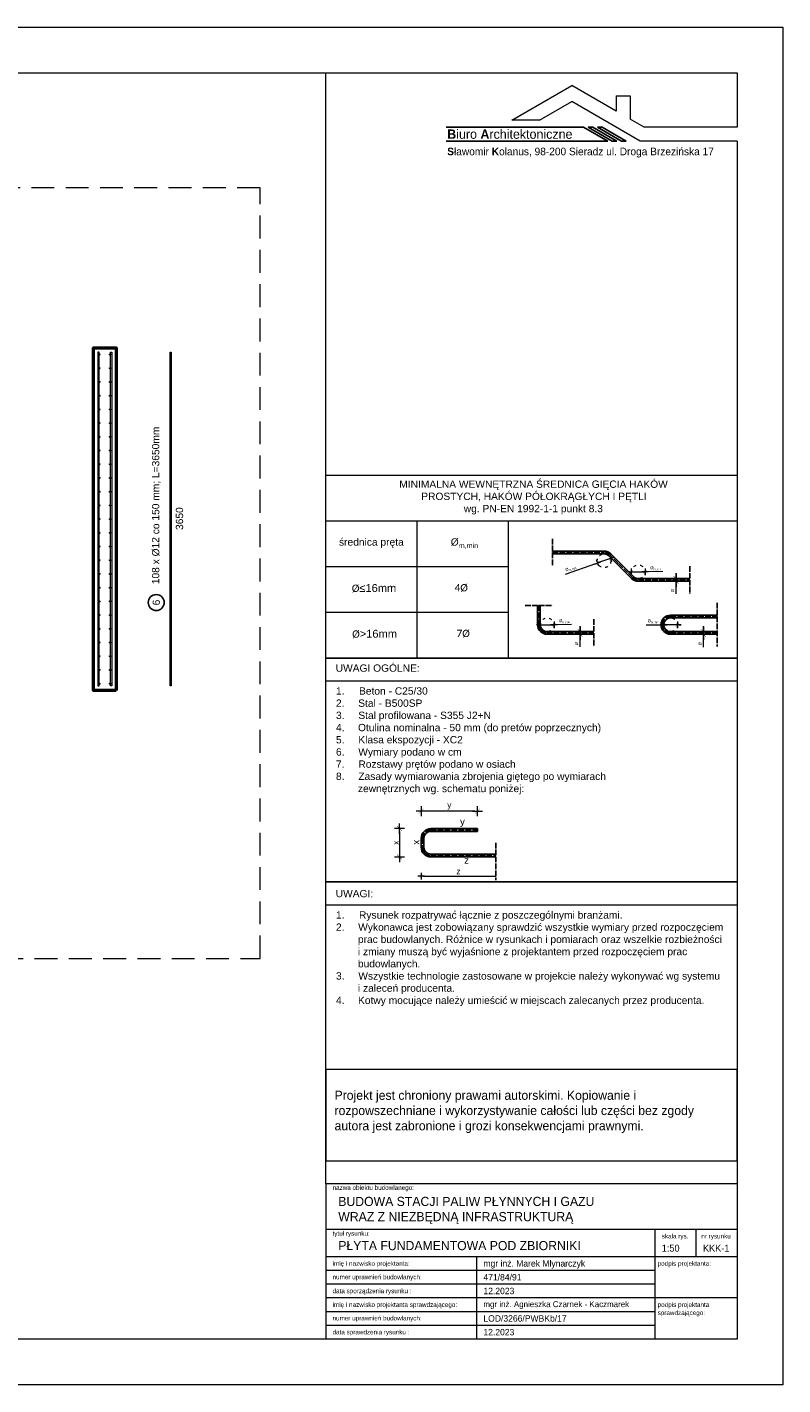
# Model space of a CAD drawing. Header units: millimetres. Extents: x 1814 to 94182, y 11562 to 49454.
# Tile 45 of 143: x 14670 to 15496, y 13147 to 14632. Entities that reach past the tile are written whole.
import ezdxf

# ---------------------------------------------------------------- set-up
doc = ezdxf.new("R2010")
doc.units = ezdxf.units.MM
for name, pattern in [('ACAD_ISO03W100', [30, 12, -18]), ('ACAD_ISO04W100', [30, 24, -3, 0, -3]), ('DASHED', [0.75, 0.5, -0.25])]:
    doc.linetypes.add(name, pattern=pattern)
for name, color, linetype in [('odnośnik', 140, 'Continuous'), ('opis', 50, 'Continuous'), ('osie', 40, 'ACAD_ISO04W100')]:
    doc.layers.add(name, color=color, linetype=linetype)
doc.layers.add('pomoc', color=210, linetype='Continuous', lineweight=9, plot=False)
for name, color, linetype, lineweight in [('ramka', 84, 'Continuous', 15), ('widok 0.15', 150, 'Continuous', 15), ('widok 0.25', 30, 'Continuous', 25), ('wymiar', 135, 'Continuous', 9), ('zbrojenie', 123, 'Continuous', 9), ('ściany', 7, 'Continuous', 50)]:
    doc.layers.add(name, color=color, linetype=linetype, lineweight=lineweight)
doc.styles.add('ARIAL 16', font='arial.ttf', dxfattribs={"height": 16})
doc.styles.add('GENERATED_STYLE_3', font='arial.ttf')
doc.styles.add('GENERATED_STYLE_4', font='txt')
doc.styles.add('Opisowy', font='arial.ttf')
doc.styles.get("Standard").update_dxf_attribs({"font": 'arial.ttf'})
doc.styles.add('WMF-System0', font='SIMPLEX')

msp = doc.modelspace()

# ---------------------------------------------------------------- hatches: boundary and pattern name
at = {"layer": 'zbrojenie'}
h = msp.add_hatch(color=256, dxfattribs=at)
h.dxf.hatch_style = 1
h.paths.add_polyline_path([(14749.005, 14274.093, 1), (14749.005, 14272.893, 1)])
h = msp.add_hatch(color=256, dxfattribs=at)
h.dxf.hatch_style = 1
h.paths.add_polyline_path([(14760.405, 14274.093, -1), (14760.405, 14272.893, -1)])
h = msp.add_hatch(color=256, dxfattribs=at)
h.dxf.hatch_style = 1
h.paths.add_polyline_path([(14749.005, 14259.093, 1), (14749.005, 14257.893, 1)])
h = msp.add_hatch(color=256, dxfattribs=at)
h.dxf.hatch_style = 1
h.paths.add_polyline_path([(14760.405, 14259.093, -1), (14760.405, 14257.893, -1)])
h = msp.add_hatch(color=256, dxfattribs=at)
h.dxf.hatch_style = 1
h.paths.add_polyline_path([(14749.005, 14244.093, 1), (14749.005, 14242.893, 1)])
h = msp.add_hatch(color=256, dxfattribs=at)
h.dxf.hatch_style = 1
h.paths.add_polyline_path([(14760.405, 14244.093, -1), (14760.405, 14242.893, -1)])
h = msp.add_hatch(color=256, dxfattribs=at)
h.dxf.hatch_style = 1
h.paths.add_polyline_path([(14749.005, 14229.093, 1), (14749.005, 14227.893, 1)])
h = msp.add_hatch(color=256, dxfattribs=at)
h.dxf.hatch_style = 1
h.paths.add_polyline_path([(14760.405, 14229.093, -1), (14760.405, 14227.893, -1)])
h = msp.add_hatch(color=256, dxfattribs=at)
h.dxf.hatch_style = 1
h.paths.add_polyline_path([(14749.005, 14214.093, 1), (14749.005, 14212.893, 1)])
h = msp.add_hatch(color=256, dxfattribs=at)
h.dxf.hatch_style = 1
h.paths.add_polyline_path([(14760.405, 14214.093, -1), (14760.405, 14212.893, -1)])
h = msp.add_hatch(color=256, dxfattribs=at)
h.dxf.hatch_style = 1
h.paths.add_polyline_path([(14749.005, 14199.093, 1), (14749.005, 14197.893, 1)])
h = msp.add_hatch(color=256, dxfattribs=at)
h.dxf.hatch_style = 1
h.paths.add_polyline_path([(14760.405, 14199.093, -1), (14760.405, 14197.893, -1)])
h = msp.add_hatch(color=256, dxfattribs=at)
h.dxf.hatch_style = 1
h.paths.add_polyline_path([(14749.005, 14182.893, -1), (14749.005, 14184.093, -1)])
h = msp.add_hatch(color=256, dxfattribs=at)
h.dxf.hatch_style = 1
h.paths.add_polyline_path([(14760.405, 14182.893, 1), (14760.405, 14184.093, 1)])
h = msp.add_hatch(color=256, dxfattribs=at)
h.dxf.hatch_style = 1
h.paths.add_polyline_path([(14749.005, 14167.893, -1), (14749.005, 14169.093, -1)])
h = msp.add_hatch(color=256, dxfattribs=at)
h.dxf.hatch_style = 1
h.paths.add_polyline_path([(14760.405, 14167.893, 1), (14760.405, 14169.093, 1)])
h = msp.add_hatch(color=256, dxfattribs=at)
h.dxf.hatch_style = 1
h.paths.add_polyline_path([(14749.005, 14152.893, -1), (14749.005, 14154.093, -1)])
h = msp.add_hatch(color=256, dxfattribs=at)
h.dxf.hatch_style = 1
h.paths.add_polyline_path([(14760.405, 14152.893, 1), (14760.405, 14154.093, 1)])
h = msp.add_hatch(color=256, dxfattribs=at)
h.dxf.hatch_style = 1
h.paths.add_polyline_path([(14749.005, 14137.893, -1), (14749.005, 14139.093, -1)])
h = msp.add_hatch(color=256, dxfattribs=at)
h.dxf.hatch_style = 1
h.paths.add_polyline_path([(14760.405, 14137.893, 1), (14760.405, 14139.093, 1)])
h = msp.add_hatch(color=256, dxfattribs=at)
h.dxf.hatch_style = 1
h.paths.add_polyline_path([(14749.005, 14122.893, -1), (14749.005, 14124.093, -1)])
h = msp.add_hatch(color=256, dxfattribs=at)
h.dxf.hatch_style = 1
h.paths.add_polyline_path([(14760.405, 14122.893, 1), (14760.405, 14124.093, 1)])
h = msp.add_hatch(color=256, dxfattribs=at)
h.dxf.hatch_style = 1
h.paths.add_polyline_path([(14749.005, 14107.893, -1), (14749.005, 14109.093, -1)])
h = msp.add_hatch(color=256, dxfattribs=at)
h.dxf.hatch_style = 1
h.paths.add_polyline_path([(14760.405, 14107.893, 1), (14760.405, 14109.093, 1)])
h = msp.add_hatch(color=256, dxfattribs=at)
h.dxf.hatch_style = 1
h.paths.add_polyline_path([(14749.005, 14092.893, -1), (14749.005, 14094.093, -1)])
h = msp.add_hatch(color=256, dxfattribs=at)
h.dxf.hatch_style = 1
h.paths.add_polyline_path([(14760.405, 14092.893, 1), (14760.405, 14094.093, 1)])
h = msp.add_hatch(color=256, dxfattribs=at)
h.dxf.hatch_style = 1
h.paths.add_polyline_path([(14749.005, 14077.893, -1), (14749.005, 14079.093, -1)])
h = msp.add_hatch(color=256, dxfattribs=at)
h.dxf.hatch_style = 1
h.paths.add_polyline_path([(14760.405, 14077.893, 1), (14760.405, 14079.093, 1)])
h = msp.add_hatch(color=256, dxfattribs=at)
h.dxf.hatch_style = 1
h.paths.add_polyline_path([(14749.005, 14062.893, -1), (14749.005, 14064.093, -1)])
h = msp.add_hatch(color=256, dxfattribs=at)
h.dxf.hatch_style = 1
h.paths.add_polyline_path([(14760.405, 14062.893, 1), (14760.405, 14064.093, 1)])
h = msp.add_hatch(color=256, dxfattribs=at)
h.dxf.hatch_style = 1
h.paths.add_polyline_path([(14749.005, 14047.893, -1), (14749.005, 14049.093, -1)])
h = msp.add_hatch(color=256, dxfattribs=at)
h.dxf.hatch_style = 1
h.paths.add_polyline_path([(14760.405, 14047.893, 1), (14760.405, 14049.093, 1)])
h = msp.add_hatch(color=256, dxfattribs=at)
h.dxf.hatch_style = 1
h.paths.add_polyline_path([(14749.005, 14032.893, -1), (14749.005, 14034.093, -1)])
h = msp.add_hatch(color=256, dxfattribs=at)
h.dxf.hatch_style = 1
h.paths.add_polyline_path([(14760.405, 14032.893, 1), (14760.405, 14034.093, 1)])
h = msp.add_hatch(color=256, dxfattribs=at)
h.dxf.hatch_style = 1
h.paths.add_polyline_path([(14749.005, 14017.893, -1), (14749.005, 14019.093, -1)])
h = msp.add_hatch(color=256, dxfattribs=at)
h.dxf.hatch_style = 1
h.paths.add_polyline_path([(14760.405, 14017.893, 1), (14760.405, 14019.093, 1)])
h = msp.add_hatch(color=256, dxfattribs=at)
h.dxf.hatch_style = 1
h.paths.add_polyline_path([(14749.005, 14002.893, -1), (14749.005, 14004.093, -1)])
h = msp.add_hatch(color=256, dxfattribs=at)
h.dxf.hatch_style = 1
h.paths.add_polyline_path([(14760.405, 14002.893, 1), (14760.405, 14004.093, 1)])
h = msp.add_hatch(color=256, dxfattribs=at)
h.dxf.hatch_style = 1
h.paths.add_polyline_path([(14749.005, 13987.893, -1), (14749.005, 13989.093, -1)])
h = msp.add_hatch(color=256, dxfattribs=at)
h.dxf.hatch_style = 1
h.paths.add_polyline_path([(14760.405, 13987.893, 1), (14760.405, 13989.093, 1)])
h = msp.add_hatch(color=256, dxfattribs=at)
h.dxf.hatch_style = 1
h.paths.add_polyline_path([(14749.005, 13972.893, -1), (14749.005, 13974.093, -1)])
h = msp.add_hatch(color=256, dxfattribs=at)
h.dxf.hatch_style = 1
h.paths.add_polyline_path([(14760.405, 13972.893, 1), (14760.405, 13974.093, 1)])
h = msp.add_hatch(color=256, dxfattribs=at)
h.dxf.hatch_style = 1
h.paths.add_polyline_path([(14749.005, 13957.893, -1), (14749.005, 13959.093, -1)])
h = msp.add_hatch(color=256, dxfattribs=at)
h.dxf.hatch_style = 1
h.paths.add_polyline_path([(14760.405, 13957.893, 1), (14760.405, 13959.093, 1)])
h = msp.add_hatch(color=256, dxfattribs=at)
h.dxf.hatch_style = 1
h.paths.add_polyline_path([(14749.005, 13942.893, -1), (14749.005, 13944.093, -1)])
h = msp.add_hatch(color=256, dxfattribs=at)
h.dxf.hatch_style = 1
h.paths.add_polyline_path([(14760.405, 13942.893, 1), (14760.405, 13944.093, 1)])
h = msp.add_hatch(color=256, dxfattribs=at)
h.dxf.hatch_style = 1
h.paths.add_polyline_path([(14749.005, 13927.893, -1), (14749.005, 13929.093, -1)])
h = msp.add_hatch(color=256, dxfattribs=at)
h.dxf.hatch_style = 1
h.paths.add_polyline_path([(14760.405, 13927.893, 1), (14760.405, 13929.093, 1)])
h = msp.add_hatch(color=256, dxfattribs=at)
h.dxf.hatch_style = 1
h.paths.add_polyline_path([(14749.005, 13912.893, -1), (14749.005, 13914.093, -1)])
h = msp.add_hatch(color=256, dxfattribs=at)
h.dxf.hatch_style = 1
h.paths.add_polyline_path([(14760.405, 13912.893, 1), (14760.405, 13914.093, 1)])

# ---------------------------------------------------------------- linework, layer by layer
at = {"linetype": 'Continuous'}
for p, q in [((15278.228, 14522.124), (15127.995, 14522.124)), ((15304.69, 14506.846), (15278.228, 14522.124)), ((15309.783, 14506.846), (15283.321, 14522.124)), ((15288.413, 14522.124), (15283.321, 14522.124)), ((15314.876, 14506.846), (15288.413, 14522.124)), ((15319.968, 14506.846), (15293.506, 14522.124)), ((15298.599, 14522.124), (15293.506, 14522.124)), ((15325.061, 14506.846), (15298.599, 14522.124)), ((15304.69, 14506.846), (15127.995, 14506.846)), ((15314.876, 14506.846), (15309.783, 14506.846)), ((15325.061, 14506.846), (15319.968, 14506.846))]:
    msp.add_line(p, q, dxfattribs=at)
at = {"layer": 'odnośnik'}
msp.add_circle((14811.005, 14002.254), 8.75, dxfattribs=at)
at = {"layer": 'opis'}
for p, q in [((15374.053, 14028.449), (15384.953, 14028.449)), ((15384.953, 14025.449), (15374.053, 14025.449)), ((15269.053, 13970.491), (15279.953, 13970.491)), ((15279.953, 13967.491), (15269.053, 13967.491)), ((15404.053, 13970.491), (15414.953, 13970.491)), ((15414.953, 13967.491), (15404.053, 13967.491))]:
    msp.add_line(p, q, dxfattribs=at)
at = {"layer": 'osie', "ltscale": 0.25}
for p, q in [((15244.503, 14071.949), (15244.503, 14041.949)), ((15331.867, 14029.585), (15307.139, 14054.313)), ((15394.503, 14041.949), (15394.503, 14011.949)), ((15214.503, 13998.991), (15244.503, 13998.991)), ((15424.503, 14001.949), (15424.503, 13953.991)), ((15289.503, 13983.991), (15289.503, 13953.991)), ((15111.239, 13753.444), (15162.239, 13753.444)), ((15102.239, 13744.444), (15102.239, 13734.486)), ((15182.239, 13739.465), (15182.239, 13698.486)), ((15111.239, 13725.486), (15182.239, 13725.486))]:
    msp.add_line(p, q, dxfattribs=at)
for points in [[(15244.503, 14056.949), (15300.775, 14056.949, -0.19891237), (15307.139, 14054.313)], [(15331.867, 14029.585, 0.19891237), (15338.231, 14026.949), (15394.503, 14026.949)], [(15229.503, 13998.991), (15229.503, 13977.991, 0.41421356), (15238.503, 13968.991), (15289.503, 13968.991)], [(15364.503, 13977.949, -0.41421356), (15373.503, 13986.949), (15424.503, 13986.949)], [(15364.503, 13977.991, 0.41421356), (15373.503, 13968.991), (15424.503, 13968.991)]]:
    msp.add_lwpolyline(points, format="xyb", dxfattribs=at)
for centre, start, end in [((15111.239, 13744.444), 90, 180), ((15111.239, 13734.486), 180, 270)]:
    msp.add_arc(centre, 9, start, end, dxfattribs=at)
at = {"layer": 'pomoc'}
msp.add_lwpolyline([(10996.286, 14631.57), (15496.286, 14631.57), (15496.286, 13146.57), (10996.286, 13146.57)], close=True, dxfattribs=at)
at = {"layer": 'ramka', "linetype": 'Continuous'}
for p, q in [((10996.286, 14581.57), (15446.286, 14581.57)), ((14996.286, 13366.57), (14996.286, 14581.57)), ((15446.286, 14581.57), (15446.286, 14522.124)), ((15199.714, 14529.763), (15265.458, 14567.72)), ((15313.838, 14539.788), (15265.458, 14567.72)), ((15313.838, 14556.431), (15313.838, 14539.788)), ((15313.838, 14556.431), (15329.116, 14556.431)), ((15329.116, 14556.431), (15329.116, 14530.967)), ((15230.27, 14529.763), (15265.458, 14550.079)), ((15340.339, 14506.846), (15265.458, 14550.079)), ((15230.27, 14529.763), (15199.714, 14529.763)), ((15344.433, 14522.124), (15329.116, 14530.967)), ((15446.286, 14522.124), (15344.433, 14522.124)), ((15446.286, 14506.846), (15340.339, 14506.846)), ((15446.286, 14506.846), (15446.286, 13196.57)), ((14996.286, 13366.57), (14996.286, 13196.57)), ((15446.286, 13366.57), (14996.286, 13366.57)), ((15446.286, 13316.57), (14996.286, 13316.57)), ((15356.286, 13316.57), (15356.286, 13286.57)), ((15401.286, 13316.57), (15401.286, 13286.57)), ((15446.286, 13286.57), (14996.286, 13286.57)), ((15161.286, 13286.57), (15161.286, 13241.57)), ((15356.286, 13286.57), (15356.286, 13241.57)), ((15356.286, 13271.57), (14996.286, 13271.57)), ((15356.286, 13256.57), (14996.286, 13256.57)), ((15446.286, 13241.57), (14996.286, 13241.57)), ((15161.286, 13241.57), (15161.286, 13196.57)), ((15356.286, 13241.57), (15356.286, 13196.57)), ((15356.286, 13226.57), (14996.286, 13226.57)), ((15356.286, 13211.57), (14996.286, 13211.57)), ((15446.286, 13196.57), (10996.286, 13196.57))]:
    msp.add_line(p, q, dxfattribs=at)
at = {"layer": 'ramka', "ltscale": 0.2}
for p, q in [((14996.286, 14091.57), (15446.286, 14091.57)), ((15096.286, 13941.57), (15096.286, 14091.57)), ((15196.286, 13941.57), (15196.286, 14091.57)), ((14996.286, 14041.57), (15196.286, 14041.57)), ((14996.286, 13991.57), (15196.286, 13991.57)), ((14996.286, 13916.57), (15446.286, 13916.57)), ((14996.286, 13671.57), (15446.286, 13671.57))]:
    msp.add_line(p, q, dxfattribs=at)
at = {"layer": 'ramka', "linetype": 'DASHED', "ltscale": 50}
msp.add_lwpolyline([(13740.475, 13612.891), (14924.475, 13612.891), (14924.475, 14455.87), (13740.475, 14455.87)], close=True, dxfattribs=at)
at = {"layer": 'ramka', "ltscale": 0.2}
for points in [[(14996.286, 14141.57), (15446.286, 14141.57), (15446.286, 13941.57), (14996.286, 13941.57)], [(14996.286, 13941.57), (15446.286, 13941.57), (15446.286, 13696.57), (14996.286, 13696.57)], [(14996.286, 13696.57), (15446.286, 13696.57), (15446.286, 13491.57), (14996.286, 13491.57)], [(14996.286, 13391.57), (15446.286, 13391.57), (15446.286, 13491.57), (14996.286, 13491.57)]]:
    msp.add_lwpolyline(points, close=True, dxfattribs=at)
at = {"layer": 'widok 0.15', "linetype": 'ACAD_ISO03W100', "ltscale": 0.25}
for centre in [(15300.775, 14047.949), (15338.231, 14035.949), (15238.503, 13977.991), (15373.503, 13977.991)]:
    msp.add_circle(centre, 7.5, dxfattribs=at)
at = {"layer": 'widok 0.25'}
for p, q in [((15330.806, 14028.524), (15306.078, 14053.252)), ((15111.239, 13754.944), (15162.239, 13754.944)), ((15111.239, 13751.944), (15162.239, 13751.944)), ((15162.239, 13754.944), (15162.239, 13751.944)), ((15100.739, 13744.444), (15100.739, 13734.486)), ((15103.739, 13744.444), (15103.739, 13734.486)), ((15111.239, 13726.986), (15182.239, 13726.986)), ((15111.239, 13723.986), (15182.239, 13723.986))]:
    msp.add_line(p, q, dxfattribs=at)
for points in [[(15244.503, 14058.449), (15300.775, 14058.449, -0.19891237), (15308.2, 14055.373)], [(15244.503, 14055.449), (15300.775, 14055.449, -0.19891237), (15306.078, 14053.252)], [(15394.503, 14028.449), (15338.231, 14028.449, -0.19891237), (15332.927, 14030.646), (15308.2, 14055.373)], [(15330.806, 14028.524, 0.19891237), (15338.231, 14025.449), (15394.503, 14025.449)], [(15228.003, 13998.991), (15228.003, 13977.991, 0.41421356), (15238.503, 13967.491), (15289.503, 13967.491)], [(15231.003, 13998.991), (15231.003, 13977.991, 0.41421356), (15238.503, 13970.491), (15289.503, 13970.491)], [(15363.003, 13977.949, -0.41421356), (15373.503, 13988.449), (15424.503, 13988.449)], [(15363.003, 13977.991, 0.41421356), (15373.503, 13967.491), (15424.503, 13967.491)], [(15366.003, 13977.949, -0.41421356), (15373.503, 13985.449), (15424.503, 13985.449)], [(15366.003, 13977.991, 0.41421356), (15373.503, 13970.491), (15424.503, 13970.491)]]:
    msp.add_lwpolyline(points, format="xyb", dxfattribs=at)
for centre, radius, start, end in [((15111.239, 13744.444), 10.5, 90, 180), ((15111.239, 13744.444), 7.5, 90, 180), ((15111.239, 13734.486), 10.5, 180, 270), ((15111.239, 13734.486), 7.5, 180, 270)]:
    msp.add_arc(centre, radius, start, end, dxfattribs=at)
at = {"layer": 'wymiar'}
for p, q in [((15294.878, 14042.06), (15292.499, 14048.925)), ((15307.861, 14050.405), (15293.689, 14045.493)), ((15311.363, 14051.619), (15304.359, 14049.191)), ((15306.671, 14053.838), (15309.051, 14046.972)), ((15309.751, 14051.06), (15311.641, 14051.715)), ((15258.413, 14033.265), (15291.799, 14044.838)), ((15290.187, 14044.279), (15297.19, 14046.706)), ((15328.731, 14035.93), (15326.731, 14035.926)), ((15327.024, 14035.926), (15334.437, 14035.941)), ((15330.738, 14032.301), (15330.723, 14039.567)), ((15330.731, 14035.934), (15345.731, 14035.964)), ((15349.437, 14035.971), (15342.024, 14035.956)), ((15345.723, 14039.597), (15345.738, 14032.331)), ((15364.867, 14036.002), (15347.731, 14035.968)), ((15379.503, 14031.449), (15379.503, 14034.449)), ((15379.503, 14034.008), (15379.503, 14022.889)), ((15379.503, 14019.889), (15379.503, 14031.008)), ((15379.503, 14028.449), (15379.503, 14025.449)), ((15379.503, 14028.449), (15379.503, 14025.449)), ((15379.503, 14011.672), (15379.503, 14025.449)), ((15379.503, 14022.449), (15379.503, 14019.449)), ((15229.003, 13977.972), (15227.003, 13977.968)), ((15227.297, 13977.968), (15234.709, 13977.983)), ((15231.01, 13974.343), (15230.996, 13981.609)), ((15231.003, 13977.976), (15246.003, 13978.006)), ((15249.709, 13978.013), (15242.297, 13977.999)), ((15245.996, 13981.639), (15246.01, 13974.373)), ((15265.139, 13978.044), (15248.003, 13978.01)), ((15274.503, 13973.491), (15274.503, 13976.491)), ((15274.503, 13976.05), (15274.503, 13964.931)), ((15346.867, 13977.938), (15364.003, 13977.972)), ((15362.297, 13977.968), (15369.709, 13977.983)), ((15366.01, 13974.343), (15365.996, 13981.609)), ((15381.003, 13978.006), (15366.003, 13977.976)), ((15384.709, 13978.013), (15377.297, 13977.999)), ((15380.996, 13981.639), (15381.01, 13974.373)), ((15383.003, 13978.01), (15385.003, 13978.014)), ((15409.503, 13973.491), (15409.503, 13976.491)), ((15409.503, 13976.05), (15409.503, 13964.931)), ((15274.503, 13961.931), (15274.503, 13973.05)), ((15274.503, 13970.491), (15274.503, 13967.491)), ((15274.503, 13970.491), (15274.503, 13967.491)), ((15274.503, 13953.817), (15274.503, 13967.491)), ((15274.503, 13964.491), (15274.503, 13961.491)), ((15409.503, 13961.931), (15409.503, 13973.05)), ((15409.503, 13970.491), (15409.503, 13967.491)), ((15409.503, 13970.491), (15409.503, 13967.491)), ((15409.503, 13953.591), (15409.503, 13967.491)), ((15409.503, 13964.491), (15409.503, 13961.491)), ((15106.298, 13774.015), (15095.18, 13774.015)), ((15100.739, 13779.465), (15100.739, 13768.565)), ((15159.239, 13774.015), (15103.739, 13774.015)), ((15156.68, 13774.015), (15167.798, 13774.015)), ((15162.239, 13768.565), (15162.239, 13779.465)), ((15082.406, 13754.944), (15071.506, 13754.944)), ((15076.956, 13749.385), (15076.956, 13760.504)), ((15076.956, 13751.944), (15076.956, 13726.986)), ((15071.506, 13723.986), (15082.406, 13723.986)), ((15076.956, 13729.546), (15076.956, 13718.427)), ((15100.739, 13706.707), (15100.739, 13699.44)), ((15104.445, 13703.073), (15097.033, 13703.073)), ((15102.739, 13703.073), (15182.239, 13703.073))]:
    msp.add_line(p, q, dxfattribs=at)
for points, const_width in [([(15308.935, 14052.618), (15306.787, 14048.192)], 0.28), ([(15292.615, 14043.279), (15294.762, 14047.706)], 0.28), ([(15328.995, 14034.191), (15332.467, 14037.677)], 0.28), ([(15347.467, 14037.707), (15343.995, 14034.221)], 0.28), ([(15376.894, 14031.058), (15382.112, 14025.84)], 0.42), ([(15382.112, 14022.84), (15376.894, 14028.058)], 0.42), ([(15229.267, 13976.233), (15232.739, 13979.719)], 0.28), ([(15247.739, 13979.749), (15244.267, 13976.263)], 0.28), ([(15364.267, 13976.233), (15367.739, 13979.719)], 0.28), ([(15382.739, 13979.749), (15379.267, 13976.263)], 0.28), ([(15271.894, 13973.1), (15277.112, 13967.882)], 0.42), ([(15277.112, 13964.882), (15271.894, 13970.1)], 0.42), ([(15406.894, 13973.1), (15412.112, 13967.882)], 0.42), ([(15412.112, 13964.882), (15406.894, 13970.1)], 0.42), ([(15103.348, 13776.624), (15098.13, 13771.406)], 0.42), ([(15159.63, 13771.406), (15164.848, 13776.624)], 0.42), ([(15079.565, 13752.335), (15074.347, 13757.554)], 0.42), ([(15074.347, 13726.596), (15079.565, 13721.377)], 0.42), ([(15102.478, 13704.813), (15098.999, 13701.334)], 0.28)]:
    msp.add_lwpolyline(points, dxfattribs=dict(at, const_width=const_width))
at = {"layer": 'zbrojenie'}
for points in [[(14747.205, 13910.993), (14748.405, 13910.993), (14748.405, 14275.993), (14747.205, 14275.993), (14747.205, 13910.993)], [(14762.205, 13910.993), (14761.005, 13910.993), (14761.005, 14275.993), (14762.205, 14275.993), (14762.205, 13910.993)], [(14827.205, 13910.993), (14826.005, 13910.993), (14826.005, 14275.993), (14827.205, 14275.993), (14827.205, 13910.993)]]:
    msp.add_lwpolyline(points, dxfattribs=at)
for centre in [(14749.005, 14273.493), (14760.405, 14273.493), (14749.005, 14258.493), (14760.405, 14258.493), (14749.005, 14243.493), (14760.405, 14243.493), (14749.005, 14228.493), (14760.405, 14228.493), (14749.005, 14213.493), (14760.405, 14213.493), (14749.005, 14198.493), (14760.405, 14198.493), (14749.005, 14183.493), (14760.405, 14183.493), (14749.005, 14168.493), (14760.405, 14168.493), (14749.005, 14153.493), (14760.405, 14153.493), (14749.005, 14138.493), (14760.405, 14138.493), (14749.005, 14123.493), (14760.405, 14123.493), (14749.005, 14108.493), (14760.405, 14108.493), (14749.005, 14093.493), (14760.405, 14093.493), (14749.005, 14078.493), (14760.405, 14078.493), (14749.005, 14063.493), (14760.405, 14063.493), (14749.005, 14048.493), (14760.405, 14048.493), (14749.005, 14033.493), (14760.405, 14033.493), (14749.005, 14018.493), (14760.405, 14018.493), (14749.005, 14003.493), (14760.405, 14003.493), (14749.005, 13988.493), (14760.405, 13988.493), (14749.005, 13973.493), (14760.405, 13973.493), (14749.005, 13958.493), (14760.405, 13958.493), (14749.005, 13943.493), (14760.405, 13943.493), (14749.005, 13928.493), (14760.405, 13928.493), (14749.005, 13913.493), (14760.405, 13913.493)]:
    msp.add_circle(centre, 0.6, dxfattribs=at)
at = {"layer": 'ściany'}
msp.add_lwpolyline([(14767.205, 13905.993), (14742.205, 13905.993), (14742.205, 14280.993), (14767.205, 14280.993)], close=True, dxfattribs=at)

# ---------------------------------------------------------------- texts
at = {"layer": 'opis', "linetype": 'Continuous', "attachment_point": 1}
for s, insert, char_height, rotation, style in [('\\A1;{\\fCentury Gothic|b1|i0|c0|p34;B\\fCentury Gothic|b0|i0|c0|p34;iuro \\fCentury Gothic|b1|i0|c0|p34;A\\fCentury Gothic|b0|i0|c0|p34;rchitektoniczne}', (15129.191, 14519.673), 10.185292, 0.00118, 'GENERATED_STYLE_3'), ('\\A1;{\\fCentury Gothic|b1|i0|c0|p34;S\\fCentury Gothic|b0|i0|c0|p34;ławomir \\fCentury Gothic|b1|i0|c0|p34;K\\fCentury Gothic|b0|i0|c0|p34;olanus, 98-200 Sieradz ul. Droga Brzezińska 17}', (15129.191, 14499.743), 8.295479, 0.00118, 'GENERATED_STYLE_3'), ('\\A1;{\\fCentury Gothic|b0|i0|c0|p34;nazwa obiektu budowlanego:}', (15003.785, 13364.805), 5, 359.99882, 'GENERATED_STYLE_4'), ('\\A1;{\\fCentury Gothic|b0|i0|c0|p34;tytuł rysunku:}', (15003.785, 13314.71), 5, 359.99882, 'GENERATED_STYLE_4'), ('\\A1;{\\fCentury Gothic|b0|i0|c0|p34;skala rys.}', (15363.891, 13311.695), 5, 359.99882, 'GENERATED_STYLE_4'), ('\\A1;{\\fCentury Gothic|b0|i0|c0|p34;nr rysunku}', (15407.103, 13311.695), 5, 359.99882, 'GENERATED_STYLE_4'), ('\\A1;{\\fCentury Gothic|b0|i0|c238|p34;1:50}', (15363.847, 13299.815), 7.5, 0.00118, 'GENERATED_STYLE_4'), ('\\A1;{\\fCentury Gothic|b0|i0|c238|p34;KKK-1}', (15408.847, 13299.815), 7.5, 0.00118, 'GENERATED_STYLE_4'), ('\\A1;{\\fCentury Gothic|b0|i0|c0|p34;imię i nazwisko projektanta:}', (15003.785, 13281.791), 5, 359.99882, 'GENERATED_STYLE_4'), ('\\A1;{\\fCentury Gothic|b0|i0|c0|p34;mgr inż. \\fCentury Gothic|b0|i0|c238|p34;Marek Młynarczyk}', (15168.785, 13282.88), 7, 359.99882, 'GENERATED_STYLE_4'), ('\\A1;{\\fCentury Gothic|b0|i0|c0|p34;podpis projektanta:}', (15359.379, 13281.791), 5, 359.99882, 'GENERATED_STYLE_4'), ('\\A1;{\\fCentury Gothic|b0|i0|c0|p34;numer uprawnień budowlanych:}', (15003.785, 13267.007), 5, 359.99882, 'GENERATED_STYLE_4'), ('\\A1;{\\fCentury Gothic|b0|i0|c238|p34;471/84/91}', (15168.785, 13267.746), 7, 359.99882, 'GENERATED_STYLE_4'), ('\\A1;{\\fCentury Gothic|b0|i0|c0|p34;data sporządzenia rysunku :}', (15003.785, 13251.791), 5, 359.99882, 'GENERATED_STYLE_4'), ('\\A1;{\\fCentury Gothic|b0|i0|c238|p34;12\\fCentury Gothic|b0|i0|c0|p34;.202\\fCentury Gothic|b0|i0|c238|p34;3}', (15168.785, 13252.746), 7, 359.99882, 'GENERATED_STYLE_4'), ('\\A1;{\\fCentury Gothic|b0|i0|c0|p34;imię i nazwisko projektanta sprawdzającego:}', (15003.785, 13236.791), 5, 359.99882, 'GENERATED_STYLE_4'), ('\\A1;{\\fCentury Gothic|b0|i0|c0|p34;mgr inż. \\fCentury Gothic|b0|i0|c238|p34;Agnieszka Czarnek - Kaczmarek}', (15168.785, 13238.056), 6.5, 359.99882, 'GENERATED_STYLE_4'), ('\\A1;{\\fCentury Gothic|b0|i0|c0|p34;numer uprawnień budowlanych:}', (15003.785, 13222.007), 5, 359.99882, 'GENERATED_STYLE_4'), ('\\A1;{\\fCentury Gothic|b0|i0|c238|p34;LOD/3266/PWBKb/17}', (15168.785, 13222.746), 7, 359.99882, 'GENERATED_STYLE_4'), ('\\A1;{\\fCentury Gothic|b0|i0|c0|p34;data sprawdzenia rysunku :}', (15003.785, 13206.791), 5, 359.99882, 'GENERATED_STYLE_4'), ('\\A1;{\\fCentury Gothic|b0|i0|c238|p34;12\\fCentury Gothic|b0|i0|c0|p34;.202\\fCentury Gothic|b0|i0|c238|p34;3}', (15168.785, 13207.746), 7, 359.99882, 'GENERATED_STYLE_4')]:
    msp.add_mtext(s, dxfattribs=dict(at, insert=insert, char_height=char_height, rotation=rotation, style=style))
at = {"layer": 'opis', "char_height": 8, "rotation": 90, "style": 'Opisowy'}
for s, width, insert, attachment_point in [('108 x Ø12 co 150 mm; L=3650mm', 195.56748, (14811.005, 14022.254), 4), ('3650', 56.37214, (14836.407, 14094.033), 5), ('6', 17.26219, (14811.007, 14002.252), 5)]:
    msp.add_mtext_dynamic_manual_height_columns(s, width=width, gutter_width=20, heights=[8.766], dxfattribs=dict(at, insert=insert, attachment_point=attachment_point))
at = {"layer": 'opis', "ltscale": 0.5, "char_height": 8, "attachment_point": 1}
for s, insert, width in [('{\\W5.08265;  }MINIMALNA WEWNĘTRZNA ŚREDNICA GIĘCIA HAKÓW \\P{\\W8.95259;  }PROSTYCH, HAKÓW PÓŁOKRĄGŁYCH I PĘTLI\\P{\\W8.22102;    }wg. PN-EN 1992-1-1 punkt 8.3', (15045.22, 14135.706), 355.86958), ('{\\W3.479349; }średnica pręta', (15000.034, 14072.452), 91.60982), ('\\A1;{\\W3.791843; }Ø{\\H0.7x;\\S^ m,min;}', (15121.292, 14072.452), 52.02957), ('{\\fCalibri|b0|i0|c0|p34;\\W1.41826; \\W1;Ø\\fArial|b0|i0|c238|p34;\\H1.08333x;≤16mm}', (15020.881, 14022.452), 55.33812), ('{\\fCalibri|b0|i0|c238|p34;\\W3.85528; \\W1;4\\fCalibri|b0|i0|c0|p34;Ø}', (15126.362, 14022.452), 35.8153), ('{\\fCalibri|b0|i0|c0|p34;\\W2.16818; \\W1;Ø\\fArial|b0|i0|c238|p34;\\H1.08333x;>16mm}', (15019.144, 13972.452), 60.03714), ('{\\fCalibri|b0|i0|c238|p34;\\W2.92916; \\W1;7\\fCalibri|b0|i0|c0|p34;Ø}', (15131.082, 13972.452), 30.22404), ('UWAGI OGÓLNE:', (15007.22, 13934.545), 355.86958), ('\\A1;{\\W2.576449; }1.{\\W5.119507; }Beton - C25/30\\P{\\W2.576449; }2.{\\W4.83304; }Stal - B500SP\\P{\\W2.576449; }3.{\\W4.878734; }Stal profilowana - S355 J2+N\\P{\\W2.576449; }4.{\\W4.773286; }Otulina nominalna - 50 mm (do pretów poprzecznych)\\P{\\W2.576449; }5.{\\W4.876977; }Klasa ekspozycji - XC2\\P{\\W2.576449; }6.{\\W4.862917; }Wymiary podano w cm\\P{\\W2.576449; }7.{\\W4.898066; }Rozstawy prętów podano w osiach\\P{\\W2.576449; }8.{\\W4.873462; }Zasady wymiarowania zbrojenia giętego po wymiarach \\P{\\W5.1529;  }zewnętrznych wg. schematu poniżej:', (14999.523, 13909.531), 355.86958), ('UWAGI:', (15007.22, 13687.894), 355.86958), ('\\A1;{\\W2.576449; }1.{\\W5.119507; }Rysunek rozpatrywać łącznie z poszczególnymi branżami.\\P{\\W2.576449; }2.{\\W4.83304; }Wykonawca jest zobowiązany sprawdzić wszystkie wymiary przed rozpoczęciem \\P{\\W5.1529;  }prac budowlanych. Różnice w rysunkach i pomiarach oraz wszelkie rozbieżności \\P{\\W5.1529;  }i zmiany muszą być wyjaśnione z projektantem przed rozpoczęciem prac \\P{\\W5.1529;  }budowlanych.\\P{\\W2.576449; }3.{\\W4.878734; }Wszystkie technologie zastosowane w projekcie należy wykonywać wg systemu \\P{\\W5.1529;  }i zaleceń producenta.\\P{\\W2.576449; }4.{\\W4.773286; }Kotwy mocujące należy umieścić w miejscach zalecanych przez producenta.', (14999.523, 13664.531), 430.5559)]:
    msp.add_mtext(s, dxfattribs=dict(at, insert=insert, width=width))
at = {"layer": 'opis', "char_height": 3.2, "attachment_point": 5, "style": 'ARIAL 16'}
for s, insert, rotation in [('\\A1;%%C{\\H0.7x;\\S^ m,min;}', (15264.326, 14039.315), 19.1175), ('\\A1;%%C{\\H0.7x;\\S^ m,min;}', (15357.291, 14039.766), 0.114701), ('\\A1;%%C', (15375.78, 14015.238), 90), ('\\A1;%%C{\\H0.7x;\\S^ m,min;}', (15257.563, 13981.808), 0.114701), ('\\A1;%%C{\\H0.7x;\\S^ m,min;}', (15354.427, 13981.732), 0.114701), ('\\A1;%%C', (15270.78, 13957.382), 90), ('\\A1;%%C', (15405.78, 13957.156), 90)]:
    msp.add_mtext(s, dxfattribs=dict(at, insert=insert, rotation=rotation))
at = {"layer": 'opis', "char_height": 7.5, "width": 23.01189, "attachment_point": 9, "style": 'WMF-System0'}
for s, insert in [('\\pt157.5;{\\fArial|b0|i0|c238|p34;y}', (15148.477, 13756.681)), ('\\pt157.5;{\\fArial|b0|i0|c238|p34;z}', (15152.922, 13716.58))]:
    msp.add_mtext(s, dxfattribs=dict(at, insert=insert))
at = {"layer": 'opis', "insert": (15098.756, 13728.412), "char_height": 7.5, "width": 23.01189, "attachment_point": 7, "rotation": 90, "style": 'WMF-System0'}
msp.add_mtext('{\\fArial|b0|i0|c238|p34;\\W3.07914; \\W1;x}', dxfattribs=at)
at = {"layer": 'opis', "linetype": 'Continuous', "rotation": 0.00118, "style": 'GENERATED_STYLE_4'}
for s, insert, char_height, width, attachment_point in [('\\A1;{\\fCentury Gothic|b0|i0|c238|p34;\\H0.5x;Projekt jest chroniony prawami autorskimi. Kopiowanie i rozpowszechniane i wykorzystywanie całości lub części bez zgody autora jest zabronione i grozi konsekwencjami prawnymi.}', (15005.943, 13445.139), 20, 432.69001, 4), ('\\A1;{\\fCentury Gothic|b0|i0|c238|p34;BUDOWA STACJI PALIW PŁYNNYCH I GAZU\\PWRAZ Z NIEZBĘDNĄ INFRASTRUKTURĄ}', (15010.052, 13337.348), 10, 436.23262, 4), ('\\A1;{\\fCentury Gothic|b0|i0|c238|p34;PŁYTA FUNDAMENTOWA POD ZBIORNIKI}', (15010.052, 13303.88), 10, 331.95265, 1)]:
    msp.add_mtext(s, dxfattribs=dict(at, insert=insert, char_height=char_height, width=width, attachment_point=attachment_point))
at = {"layer": 'opis', "linetype": 'Continuous', "insert": (15359.379, 13236.791), "char_height": 5, "attachment_point": 1, "rotation": 359.99882, "line_spacing_factor": 1.06023, "style": 'GENERATED_STYLE_4'}
msp.add_mtext('\\A1;{\\fCentury Gothic|b0|i0|c0|p34;podpis projektanta \\P\\fCentury Gothic|b0|i0|c0|p34;sprawdzającego:}', dxfattribs=at)
at = {"layer": 'wymiar', "char_height": 6.4, "attachment_point": 5, "style": 'ARIAL 16'}
for s, insert in [('\\A1;y', (15131.489, 13779.891)), ('\\A1;z', (15141.489, 13708.273))]:
    msp.add_mtext(s, dxfattribs=dict(at, insert=insert))
at = {"layer": 'wymiar', "insert": (15073.013, 13739.498), "char_height": 6.4, "attachment_point": 5, "rotation": 90, "style": 'ARIAL 16'}
msp.add_mtext('\\A1;x', dxfattribs=at)

doc.saveas('drawing.dxf')
